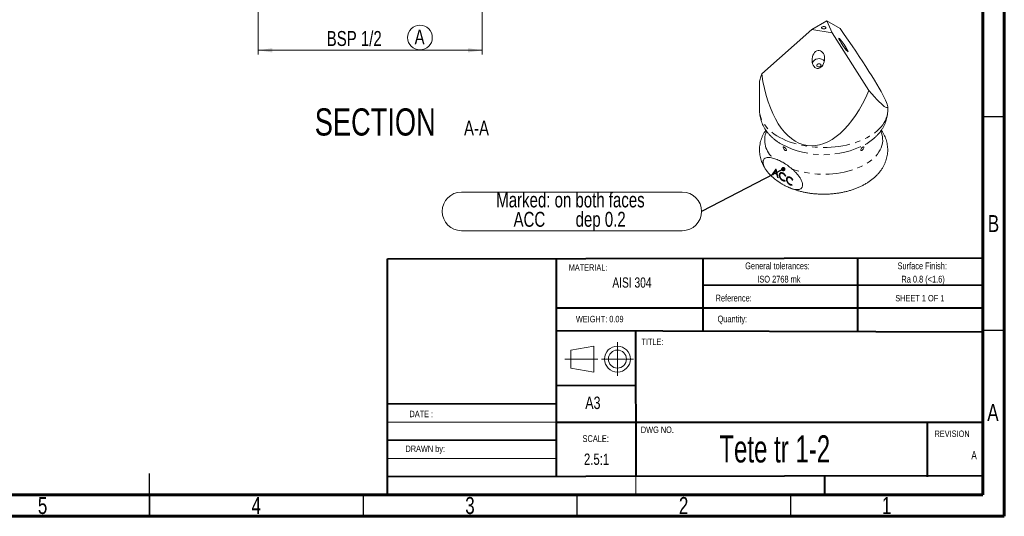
# Model space of a CAD drawing. Header units: millimetres. Extents: x 15 to 415, y 5 to 292.
# Tile 3 of 4: x 185 to 415, y 5 to 121. Entities that reach past the tile are written whole.
import ezdxf

# ---------------------------------------------------------------- set-up
doc = ezdxf.new("R2010")
doc.units = ezdxf.units.MM
doc.header["$PDSIZE"] = -1
doc.linetypes.add('CENTERX2', pattern=[20.32, 12.7, -2.54, 2.54, -2.54])
doc.linetypes.add('PHANTOM', pattern=[12.7, 6.35, -1.27, 1.27, -1.27, 1.27, -1.27])
doc.styles.add('SLDTEXTSTYLE0', font='TXT', dxfattribs={"width": 0.75})
doc.styles.add('SLDTEXTSTYLE1', font='TXT', dxfattribs={"width": 0.6875})
doc.styles.add('SLDTEXTSTYLE2', font='TXT', dxfattribs={"width": 0.662197})
doc.dimstyles.new('SLDDIMSTYLE10', dxfattribs={"dimtxt": 0.18, "dimasz": 1.016, "dimexe": 0, "dimexo": 0.0625, "dimgap": 0, "dimtad": 0, "dimtih": 1, "dimtoh": 1, "dimdec": 0, "dimrnd": 1e-09, "dimzin": 0, "dimdsep": 46, "dimtxsty": 'Standard', "dimblk1": 'DOT', "dimblk2": 'DOT', "dimsah": 1, "dimcen": 0.09, "dimadec": 0, "dimazin": 0, "dimtfac": 1.016, "dimtdec": 0, "dimtofl": 0, "dimtmove": 0, "dimatfit": 3, "dimldrblk": 'DOT', "dimfxl": 0, "dimfrac": 2, "dimtolj": 1, "dimtzin": 0, "dimarcsym": 0})
doc.dimstyles.new('SLDDIMSTYLE9', dxfattribs={"dimtxt": 3.5, "dimasz": 3.302, "dimexe": 0, "dimexo": 0.0625, "dimgap": 0.875, "dimtad": 1, "dimdec": 6, "dimlfac": 0.4, "dimrnd": 1e-09, "dimzin": 12, "dimdsep": 46, "dimtxsty": 'SLDTEXTSTYLE0', "dimsah": 1, "dimcen": 0.09, "dimadec": 0, "dimazin": 3, "dimtfac": 1, "dimtofl": 0, "dimtmove": 0, "dimatfit": 3, "dimfxl": 0, "dimfrac": 2, "dimtolj": 1, "dimtzin": 12, "dimarcsym": 0})

# ---------------------------------------------------------------- blocks, each defined once
blk = doc.blocks.new('SW_NOTE_1')
at = {"color": 0, "linetype": 'Continuous', "lineweight": 0, "attachment_point": 2, "style": 'SLDTEXTSTYLE0'}
for s, insert, char_height in [('SCALE:', (3.4, 2.05), 1.587), ('2.5:1', (3.6, -2.23), 2.646)]:
    blk.add_mtext(s, dxfattribs=dict(at, insert=insert, char_height=char_height))
blk = doc.blocks.new('SW_NOTE_2')
at = {"color": 0, "linetype": 'Continuous', "lineweight": 0, "char_height": 1.5875, "attachment_point": 2, "style": 'SLDTEXTSTYLE0'}
for s, insert in [('Surface Finish:', (7.07, 2.05)), ('Ra 0.8 (<1.6)', (7.26, -1.07))]:
    blk.add_mtext(s, dxfattribs=dict(at, insert=insert))
blk = doc.blocks.new('SW_NOTE_3')
at = {"color": 0, "linetype": 'Continuous', "lineweight": 0, "char_height": 1.5875, "attachment_point": 2, "style": 'SLDTEXTSTYLE0'}
for s, insert in [('General tolerances:', (10.1, 2.05)), ('ISO 2768 mk', (10.44, -1.07))]:
    blk.add_mtext(s, dxfattribs=dict(at, insert=insert))
blk = doc.blocks.new('_D_16')
at = {"color": 7, "linetype": 'Continuous', "lineweight": 0}
for p, q in [((240.42, 128.98), (240.42, 112.98)), ((292.81, 128.98), (292.81, 112.98)), ((292.81, 113.98), (240.42, 113.98))]:
    blk.add_line(p, q, dxfattribs=at)
for points in [[(240.42, 113.98), (243.72, 113.47), (243.72, 114.48)], [(292.81, 113.98), (289.51, 114.48), (289.51, 113.47)]]:
    blk.add_solid(points, dxfattribs=at)
at = {"color": 7, "linetype": 'Continuous', "lineweight": 0, "insert": (256.44, 118.49), "char_height": 3.5, "attachment_point": 1, "style": 'SLDTEXTSTYLE0'}
blk.add_mtext('BSP 1/2', dxfattribs=at)
blk = doc.blocks.new('SW_NOTE_6')
at = {"color": 0, "linetype": 'Continuous', "lineweight": 0, "attachment_point": 2, "style": 'SLDTEXTSTYLE0'}
for s, insert, char_height in [('SECTION', (17.36, 8.19), 6.35), ('A-A', (41.06, 5.35), 3.5)]:
    blk.add_mtext(s, dxfattribs=dict(at, insert=insert, char_height=char_height))
blk = doc.blocks.new('SW_NOTE_7')
at = {"color": 0, "linetype": 'Continuous', "lineweight": 0}
blk.add_circle((1.68, 2.63), 2.89, dxfattribs=at)
at = {"color": 0, "linetype": 'Continuous', "lineweight": 0, "insert": (1.59, 4.51), "char_height": 3.5, "attachment_point": 2, "style": 'SLDTEXTSTYLE0'}
blk.add_mtext('A', dxfattribs=at)
blk = doc.blocks.new('SW_NOTE_10')
at = {"color": 0, "linetype": 'Continuous', "lineweight": 0}
for p, q in [((-56.18, 4.51), (-4.51, 4.51)), ((-4.51, -4.51), (-56.18, -4.51))]:
    blk.add_line(p, q, dxfattribs=at)
for centre, start, end in [((-56.18, 0), 90, 270), ((-4.51, 0), 270, 90)]:
    blk.add_arc(centre, 4.51, start, end, dxfattribs=at)
at = {"color": 0, "linetype": 'Continuous', "lineweight": 0, "char_height": 3.5, "attachment_point": 2, "style": 'SLDTEXTSTYLE0'}
for s, insert in [('Marked: on both faces', (-30.68, 4.44)), ('dep 0.2', (-23.62, -0.09)), ('ACC', (-40.29, -0.1))]:
    blk.add_mtext(s, dxfattribs=dict(at, insert=insert))
blk = doc.blocks.new('_DOT')
at = {"color": 0, "linetype": 'ByBlock', "lineweight": -2}
blk.add_line((-0.5, 0), (-1, 0), dxfattribs=at)
at = {"color": 0, "linetype": 'ByBlock', "const_width": 0.5}
blk.add_lwpolyline([(-0.25, 0, 1), (0.25, 0, 1)], format="xyb", close=True, dxfattribs=at)

msp = doc.modelspace()

# ---------------------------------------------------------------- linework, layer by layer
at = {"color": 7, "linetype": 'Continuous', "lineweight": 60}
for p, q in [((415, 292), (415, 5)), ((410, 287), (410, 10)), ((410, 10), (20, 10)), ((415, 5), (15, 5))]:
    msp.add_line(p, q, dxfattribs=at)
at = {"color": 7, "linetype": 'Continuous', "lineweight": 15}
for p, q in [((373.4634023, 120.8642184), (369.9278685, 118.8231981)), ((374.7574977, 118.0761328), (373.4634023, 120.8642184)), ((373.4634023, 120.8642184), (376.5985417, 119.0529477)), ((358.2273692, 108.4474956), (369.9278685, 118.8231981)), ((369.9278685, 118.8231981), (374.7574977, 118.0761328)), ((374.7574977, 118.0761328), (383.3228576, 104.5656306)), ((357.716256, 106.2950546), (357.716256, 99.9136919)), ((387.7162563, 99.9136919), (387.7162563, 100.8043772)), ((363.0115064, 91.9172747), (362.8773047, 91.9946512)), ((382.5376817, 91.9844249), (382.4577507, 91.9382506)), ((359.3601171, 85.8440064), (359.5093044, 85.6466225)), ((360.6901901, 84.9634962), (361.5605723, 86.1893798)), ((360.8316119, 85.0451372), (361.6041322, 86.1331883)), ((361.132427, 85.2843132), (360.8424996, 84.8755698)), ((361.2667694, 85.3618674), (361.132427, 85.2843132)), ((361.7911351, 84.9040491), (361.132427, 85.2843132)), ((361.5488792, 85.8717192), (361.2103807, 85.3944193)), ((361.2103807, 85.3944193), (361.7455622, 85.0854655)), ((361.6543266, 85.9325928), (361.5488792, 85.8717192)), ((361.7455622, 85.0854655), (361.5488792, 85.8717192)), ((361.5605723, 86.1893798), (361.5950517, 86.1694752)), ((361.5950517, 86.1694752), (362.100551, 84.1493122)), ((362.8481871, 85.2662736), (362.6714107, 85.1642227)), ((360.8316119, 85.0451372), (360.6901901, 84.9634962)), ((360.8424996, 84.8755698), (360.6901901, 84.9634962)), ((360.9246708, 84.9914154), (360.8316119, 85.0451372)), ((361.851061, 85.1463687), (361.7455622, 85.0854655)), ((361.8842956, 85.0135507), (361.7526421, 85.0895527)), ((361.8964785, 84.9648625), (361.7911351, 84.9040491)), ((361.9599347, 84.2304882), (361.7911351, 84.9040491)), ((362.0650542, 84.2911725), (361.9599347, 84.2304882)), ((362.100551, 84.1493122), (361.9599347, 84.2304882)), ((362.4866271, 84.8687187), (362.3452053, 84.7870777)), ((362.4952131, 84.8070267), (362.4866271, 84.8687187)), ((362.7018675, 84.0512965), (362.6036516, 83.9945976)), ((363.2487736, 83.6054228), (363.1073518, 83.5237818)), ((363.2487736, 83.6054228), (363.1888211, 83.650343)), ((363.3654042, 85.1999635), (363.2239824, 85.1183224)), ((363.6245441, 83.5797453), (363.7075947, 83.3950432)), ((363.8611033, 84.6286498), (363.7711568, 84.5365461)), ((364.1752223, 83.8939135), (364.0338006, 83.8122724)), ((364.1838083, 83.8322214), (364.1752223, 83.8939135)), ((364.3904627, 83.0764913), (364.2922468, 83.0197924)), ((364.5367823, 84.2914683), (364.3600059, 84.1894175)), ((365.0539994, 84.2251582), (364.9125777, 84.1435172)), ((365.5496984, 83.6538445), (365.4597519, 83.5617409)), ((364.9373687, 82.6306176), (364.795947, 82.5489766)), ((364.9373687, 82.6306176), (364.8774162, 82.6755378)), ((365.3131392, 82.6049401), (365.3961899, 82.4202379))]:
    msp.add_line(p, q, dxfattribs=at)
at = {"color": 7, "linetype": 'Continuous', "lineweight": 30}
for p, q in [((410, 98.5), (415, 98.5)), ((410, 48.5), (415, 48.5)), ((215, 5), (215, 15)), ((215, 10), (215, 5)), ((265, 10), (265, 5)), ((315, 10), (315, 5)), ((365, 10), (365, 5))]:
    msp.add_line(p, q, dxfattribs=at)
at = {"color": 7, "linetype": 'Continuous', "lineweight": 40}
for p, q in [((270.6583549, 65.2052449), (409.9081122, 65.4367258)), ((270.6583549, 10), (270.6583549, 65.2052449)), ((310.1692937, 65.2674459), (310.1692937, 14.2698236)), ((344.5415345, 48.2618225), (344.5131646, 65.328017)), ((380.7367746, 48.1703448), (380.7081526, 65.3881855)), ((409.9187097, 59.0617346), (344.5237621, 58.9530258)), ((409.9790083, 53.7062512), (310.1692937, 53.7062512)), ((409.9355122, 48.0965497), (310.1692937, 48.3486928)), ((328.7364842, 48.3017672), (328.7930038, 14.3018142)), ((328.7578182, 35.5729759), (310.1692937, 35.5422709)), ((310.1692937, 31.2705015), (270.6583549, 31.2388663)), ((295, 31.25), (295, 31.258356)), ((310.1692937, 27.0202272), (409.7666795, 27.0202272)), ((397, 14.25), (397, 27)), ((310.1692937, 22.7914052), (270.6583549, 22.7273395)), ((409.9928087, 14.4571331), (270.6583549, 14.2269766)), ((373, 10), (373, 14.25))]:
    msp.add_line(p, q, dxfattribs=at)
at = {"color": 7, "linetype": 'Continuous', "lineweight": 0}
for p, q in [((328.7364842, 48.3017672), (328.8000688, 10.0518201)), ((313.5847867, 43.8868054), (318.9356006, 44.7915078)), ((313.5847867, 43.8868054), (313.5847867, 39.6429531)), ((318.9356006, 44.7915078), (318.9356006, 38.7382507)), ((313.5847867, 39.6429531), (318.9356006, 38.7382507)), ((310.1692937, 27.0202272), (270.6583549, 27.0202272)), ((270.6583549, 18.4986307), (310.1692937, 18.4986307)), ((270.6583549, 14.2269766), (409.9928087, 14.4571331))]:
    msp.add_line(p, q, dxfattribs=at)
at = {"color": 7, "linetype": 'CENTERX2', "lineweight": 0}
for p, q in [((324.4687583, 37.8419055), (324.4687583, 45.687853)), ((319.8943985, 41.7648792), (312.1308112, 41.7648792)), ((320.7070026, 41.7648792), (328.2305139, 41.7648792))]:
    msp.add_line(p, q, dxfattribs=at)
at = {"color": 7, "linetype": 'Continuous', "lineweight": 15, "flags": 128}
for points in [[(373.0698096, 119.4586185), (373.1694101, 119.3765026), (373.2143535, 119.2796734), (373.1992191, 119.1798099), (373.1258322, 119.0889571), (373.0030444, 119.0180732), (372.8456657, 118.9757079), (372.6726783, 118.966971), (372.504947, 118.9929163), (372.3627028, 119.0504144), (372.2631023, 119.1325303), (372.2181588, 119.2293595), (372.2332932, 119.329223), (372.3066801, 119.4200757), (372.4294679, 119.4909596), (372.5868466, 119.533325), (372.759834, 119.5420619), (372.9275653, 119.5161166), (373.0698096, 119.4586185)], [(378.4186176, 113.6501357), (378.4146233, 113.7063389), (378.3657753, 113.8675875)], [(371.2733196, 110.1789307), (371.1706468, 110.2812673), (371.1218981, 110.4063718), (371.1329527, 110.5391567), (371.2024778, 110.6636039), (371.3220875, 110.7647035), (371.477355, 110.8302626), (371.6495529, 110.8523718), (371.8179116, 110.8283686), (371.9621244, 110.7611442), (372.0647973, 110.6588076), (372.1135463, 110.5337018), (372.1024915, 110.4009184), (372.0329663, 110.2764712), (371.9133567, 110.1753715), (371.7580892, 110.1098124), (371.5858913, 110.0877017), (371.4175328, 110.1117065), (371.2733196, 110.1789307)]]:
    msp.add_lwpolyline(points, dxfattribs=at)
at = {"color": 1, "linetype": 'PHANTOM', "lineweight": 0, "flags": 128}
for points in [[(387.7162563, 99.9136919), (387.7121747, 99.7117001), (387.6614134, 99.1738905), (387.5528319, 98.6389435), (387.3868517, 98.1089281), (387.1641129, 97.5858948), (386.8854781, 97.0718678), (386.5520254, 96.5688349), (386.1650452, 96.0787425), (385.7260341, 95.6034869), (385.2366909, 95.1449066), (384.698908, 94.704776), (384.1147666, 94.2847977), (383.4865273, 93.886596), (382.8166193, 93.5117125), (382.1076347, 93.161597), (381.362317, 92.8376038), (380.5835494, 92.5409868), (379.7743452, 92.2728932), (378.9378343, 92.0343603), (378.077253, 91.8263113), (377.1959314, 91.6495503), (376.2972789, 91.5047619), (375.384772, 91.3925062), (374.4619404, 91.3132172), (373.5323555, 91.2672019), (372.5996141, 91.254638), (371.6673238, 91.2755743), (370.7390902, 91.3299299), (369.8185069, 91.4174943), (368.9091346, 91.537929), (368.0144914, 91.6907679), (367.1380381, 91.8754195), (366.2831657, 92.0911696), (365.453182, 92.3371837), (364.6512977, 92.6125099), (363.880615, 92.9160829), (363.1441156, 93.2467281), (362.4446486, 93.6031663), (361.7849209, 93.984019), (361.1674848, 94.3878127), (360.5947285, 94.8129848), (360.0688677, 95.2578904), (359.591937, 95.7208084), (359.1657819, 96.1999478), (358.7920513, 96.6934551), (358.4721907, 97.1994208), (358.2074373, 97.7158874), (357.9988157, 98.2408568), (357.8471332, 98.7722983), (357.7529764, 99.3081561), (357.7167097, 99.8463558), (357.716256, 99.9136919)], [(386.0728845, 95.0525669), (386.1576102, 94.8606679), (386.3425509, 94.3450513), (386.4682078, 93.8235178), (386.5340346, 93.2983362), (386.5397448, 92.7717925), (386.4853141, 92.2461764), (386.3709783, 91.7237758), (386.1972358, 91.2068622), (385.9648417, 90.6976856), (385.6748072, 90.1984606), (385.3283944, 89.7113599), (384.9271103, 89.2385019), (384.4727012, 88.7819439), (383.9671432, 88.3436729), (383.4126368, 87.9255949), (382.8115936, 87.5295295), (382.1666291, 87.1571995), (381.4805493, 86.8102246), (380.7563386, 86.4901149), (379.9971488, 86.1982624), (379.2062814, 85.9359377), (378.3871785, 85.7042813), (377.5434039, 85.5043014), (376.6786273, 85.3368681), (375.7966119, 85.2027098), (374.9011942, 85.1024104), (373.9962718, 85.0364057), (373.0857793, 85.0049836), (372.17368, 85.00828), (371.2639403, 85.046281), (370.36052, 85.1188212), (369.4673489, 85.2255852), (368.5883125, 85.3661084), (367.7272349, 85.5397792), (366.887863, 85.745842), (366.073849, 85.9834011), (365.2887332, 86.2514217)]]:
    msp.add_lwpolyline(points, dxfattribs=at)
at = {"color": 7, "linetype": 'Continuous', "lineweight": 0}
for radius in [3.0266286, 2.1219262]:
    msp.add_circle((324.4687583, 41.7648792), radius, dxfattribs=at)
at = {"color": 7, "linetype": 'Continuous', "lineweight": 15}
for centre, radius, start, end in [((376.9676815, 113.0168527), 1.6365866, 31.320354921, 65.192219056), ((371.6393461, 110.4081501), 1.6360936, 39.701116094, 160.788955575)]:
    msp.add_arc(centre, radius, start, end, dxfattribs=at)
at = {"color": 1, "linetype": 'PHANTOM', "lineweight": 0}
for centre, radius, start, end in [((364.2440992, 92.9502726), 5.3177038, 156.722273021, 233.108801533), ((372.7142708, 110.8009488), 21.2305625, 242.805102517, 297.318502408)]:
    msp.add_arc(centre, radius, start, end, dxfattribs=at)
at = {"color": 7, "linetype": 'Continuous', "lineweight": 15}
for major_axis, ratio, start_param, end_param in [((-14.9237345, 20.7064242), 0.0729569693, 2.457077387, 4.5514724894), ((14.6471773, 16.0152916), 0.2019459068, 2.6624718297, 2.9242712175), ((3.6663928, 29.6086672), 0.49124192, 2.0795235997, 4.1739187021)]:
    msp.add_ellipse((372.7162562, 121.2958678), major_axis=major_axis, ratio=ratio, start_param=start_param, end_param=end_param, dxfattribs=at)
for centre, major_axis, ratio in [((377.3478056, 115.230867), (-1.0860349, 1.5778514), 0.0915990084), ((371.4752362, 111.8407049), (0.2297297, 2.0974378), 0.6944958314)]:
    msp.add_ellipse(centre, major_axis=major_axis, ratio=ratio, dxfattribs=at)
for points, knots in [([(357.7203456, 99.9135147), (357.7219631, 99.7438269), (357.7255842, 99.3639672), (357.7931526, 98.7770602), (357.9104532, 98.1568687), (358.0792088, 97.5462468), (358.2967027, 96.9467366), (358.56288, 96.3597145), (358.8772048, 95.7864406), (359.2394842, 95.2281336), (359.6495596, 94.686091), (360.1072097, 94.1617595), (360.6120293, 93.6569166), (361.1628425, 93.1733113), (361.7589513, 92.7140708), (362.3766751, 92.2902496), (362.8115226, 92.0361672), (363.0204773, 91.9140745)], [0, 0, 0, 0, 0.05146812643, 0.11521551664, 0.17894955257, 0.24289121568, 0.30725870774, 0.3722650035, 0.43811115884, 0.50497771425, 0.57301159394, 0.64231054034, 0.7129067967, 0.78475486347, 0.85772909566, 0.93163543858, 1, 1, 1, 1]), ([(382.4495361, 91.9401533), (382.5655947, 92.0053277), (382.9189318, 92.2037493), (383.4723434, 92.5716239), (384.1073865, 93.0408874), (384.6977089, 93.5425707), (385.2415907, 94.0717839), (385.7350568, 94.6259982), (386.1756829, 95.2016172), (386.5617411, 95.7951762), (386.8923305, 96.4032744), (387.1672567, 97.0227269), (387.3864557, 97.6505537), (387.5512649, 98.2839507), (387.6590908, 98.920258), (387.7133423, 99.4650242), (387.7107512, 99.796634), (387.7098217, 99.9155932)], [0, 0, 0, 0, 0.0375923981, 0.1144490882, 0.1910708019, 0.2671784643, 0.3424731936, 0.4166789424, 0.4895844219, 0.5610702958, 0.6311150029, 0.6997821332, 0.767199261, 0.8335363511, 0.8989884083, 0.9637638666, 1, 1, 1, 1]), ([(359.2072831, 95.2924094), (359.1760898, 95.2497425), (359.0062973, 95.0174962), (358.7458066, 94.5718294), (358.4326055, 93.9610774), (358.178835, 93.3377453), (357.979486, 92.7076907), (357.8352594, 92.072895), (357.7451616, 91.436178), (357.7085139, 90.799985), (357.7244808, 90.1667659), (357.7921859, 89.538947), (357.9107241, 88.9187729), (358.0790942, 88.308113), (358.2968902, 87.7087402), (358.5622356, 87.1211978), (358.8796415, 86.5499075), (359.1264441, 86.1514775), (359.2786512, 85.9516183), (359.296048, 85.9287751)], [0, 0, 0, 0, 0.0157231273, 0.0855846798, 0.1540414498, 0.221181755, 0.2871487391, 0.352120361, 0.4162945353, 0.4798794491, 0.5430880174, 0.6061144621, 0.6691277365, 0.7323462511, 0.7959858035, 0.8602569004, 0.9253583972, 0.9914687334, 1, 1, 1, 1]), ([(364.5683747, 81.9078001), (364.8129069, 81.8062567), (365.3126828, 81.598722), (366.0990247, 81.3267241), (366.9154635, 81.0818491), (367.7501005, 80.8715767), (368.5993189, 80.6950643), (369.4605774, 80.5525418), (370.3311891, 80.4439166), (371.2086002, 80.3691721), (372.0902851, 80.3282789), (372.9737514, 80.3212208), (373.8564729, 80.3479986), (374.7359259, 80.4086158), (375.6096045, 80.50309), (376.475069, 80.6314638), (377.3298987, 80.7938173), (378.1716626, 80.9902661), (378.9978932, 81.2209702), (379.8060492, 81.4861229), (380.5934644, 81.78593), (381.3572783, 82.1205665), (382.0943633, 82.4900996), (382.8010981, 82.8942817), (383.4734461, 83.3323917), (384.1070935, 83.8030823), (384.6977863, 84.3043867), (385.2415705, 84.8336995), (385.7350619, 85.3878883), (386.1756822, 85.9635139), (386.561739, 86.5570709), (386.8923393, 87.1651694), (387.1672246, 87.7846218), (387.3865726, 88.4124486), (387.5508385, 89.0458464), (387.6606527, 89.6821502), (387.7167454, 90.3188182), (387.7199169, 90.9534342), (387.671017, 91.5835163), (387.570943, 92.2067442), (387.4207061, 92.8210813), (387.2208406, 93.4247137), (386.973038, 94.016857), (386.6738007, 94.5937525), (386.4226474, 95.0205479), (386.2587708, 95.2463786), (386.2246211, 95.2934388)], [0, 0, 0, 0, 0.02323921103, 0.04749639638, 0.07169481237, 0.09582489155, 0.11988596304, 0.14388370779, 0.16782799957, 0.19173151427, 0.21560864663, 0.23947497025, 0.26334665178, 0.28723590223, 0.3111582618, 0.33513039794, 0.35916844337, 0.38328762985, 0.40750130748, 0.4318197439, 0.45624818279, 0.48078422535, 0.50541440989, 0.53011026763, 0.55480819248, 0.5794306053, 0.603887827, 0.62808381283, 0.65192985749, 0.67535805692, 0.69833006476, 0.72083895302, 0.74290515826, 0.76456967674, 0.78588712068, 0.80692016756, 0.82773577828, 0.84840304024, 0.86899205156, 0.88955208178, 0.91015307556, 0.93086588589, 0.95176005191, 0.97290209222, 0.99435314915, 1, 1, 1, 1]), ([(363.5213935, 90.7835659), (363.4368154, 90.8972462), (363.3729071, 91.0192893), (363.2870374, 91.2304764), (363.2670153, 91.3163364), (363.2911195, 91.3863718), (363.3080539, 91.3990849), (363.3620699, 91.4023382), (363.3984649, 91.392611), (363.5295478, 91.3337298), (363.6467637, 91.254474), (363.8554296, 91.0641154), (363.9411604, 90.9556658), (364.0287222, 90.7608029), (364.0333045, 90.6719603), (363.9710254, 90.550848), (363.9017681, 90.5162504), (363.7612647, 90.558767), (363.709711, 90.5891052), (363.6109245, 90.6734064), (363.5636826, 90.7267258), (363.5213935, 90.7835659)], [0, 0, 0, 0, 0.125, 0.125, 0.25, 0.25, 0.3125, 0.3125, 0.375, 0.375, 0.5, 0.5, 0.625, 0.625, 0.75, 0.75, 0.875, 0.875, 0.9375, 0.9375, 1, 1, 1, 1]), ([(381.6923561, 90.5743856), (381.642195, 90.5458662), (381.5949314, 90.5333617), (381.5149387, 90.5358218), (381.4820994, 90.5503728), (381.4101992, 90.6200549), (381.3971596, 90.6987617), (381.4489581, 90.8839371), (381.5150775, 90.9889011), (381.6574163, 91.1394248), (381.71034, 91.1870585), (381.8191604, 91.2728076), (381.873691, 91.3098521), (382.0219851, 91.3951237), (382.0977412, 91.4156649), (382.1657806, 91.362457), (382.1598558, 91.2905609), (382.0971134, 91.099604), (382.040605, 90.9793487), (381.9291582, 90.805658), (381.8865275, 90.747805), (381.7934764, 90.6464333), (381.7425172, 90.6029049), (381.6923561, 90.5743856)], [0, 0, 0, 0, 0.0625, 0.0625, 0.125, 0.125, 0.25, 0.25, 0.375, 0.375, 0.4375, 0.4375, 0.5, 0.5, 0.625, 0.625, 0.75, 0.75, 0.875, 0.875, 0.9375, 0.9375, 1, 1, 1, 1]), ([(361.0518958, 88.697296), (360.870148, 88.7567477), (360.6892112, 88.8077835), (360.3294875, 88.8875436), (360.1501783, 88.9161943), (359.804628, 88.9416059), (359.6372723, 88.9388323), (359.3177855, 88.8897998), (359.1655273, 88.8430516), (358.8975695, 88.6898277), (358.7794577, 88.5812083), (358.6513245, 88.363161), (358.6161043, 88.2798888), (358.566438, 88.0968744), (358.5517517, 87.9975131), (358.5404174, 87.6740993), (358.5785932, 87.4319977), (358.7277405, 86.9417229), (358.8375839, 86.6941878), (359.0927179, 86.2256176), (359.2398307, 86.0001619), (359.553506, 85.5734245), (359.7184513, 85.3739434), (360.0596264, 84.9943115), (360.236616, 84.8136352), (360.5961949, 84.4703516), (360.7776256, 84.308759), (361.3256336, 83.8467337), (361.6958538, 83.5686065), (362.2562047, 83.1821566), (362.443878, 83.0585952), (362.8206838, 82.8211876), (363.0103947, 82.7070457), (363.572033, 82.3843035), (363.9440115, 82.1903681), (364.6824245, 81.8505867), (365.0488913, 81.70446), (365.7737036, 81.4826521), (366.1364367, 81.4059523), (366.6441737, 81.3891832), (366.8077844, 81.3998293), (367.1187217, 81.468041), (367.2638504, 81.5253542), (367.4529389, 81.6594642), (367.511614, 81.7128107), (367.6140948, 81.8361234), (367.6583767, 81.9062659), (367.7663404, 82.147038), (367.8017782, 82.3464559), (367.787065, 82.6826458), (367.7714156, 82.7987797), (367.720073, 83.0386409), (367.6842505, 83.1619433), (367.5542498, 83.5272865), (367.4356815, 83.7707045), (367.1685193, 84.2291688), (367.0165148, 84.4505651), (366.6986699, 84.8652587), (366.5322666, 85.0598623), (366.1887757, 85.4308693), (366.0107221, 85.6079851), (365.651878, 85.9427342), (365.4709009, 86.1006845), (365.2887335, 86.2514216)], [0, 0, 0, 0, 0.03125, 0.03125, 0.0625, 0.0625, 0.09375, 0.09375, 0.125, 0.125, 0.15625, 0.15625, 0.171875, 0.171875, 0.1875, 0.1875, 0.21875, 0.21875, 0.25, 0.25, 0.28125, 0.28125, 0.3125, 0.3125, 0.34375, 0.34375, 0.375, 0.375, 0.4375, 0.4375, 0.46875, 0.46875, 0.5, 0.5, 0.5625, 0.5625, 0.625, 0.625, 0.6875, 0.6875, 0.71875, 0.71875, 0.75, 0.75, 0.765625, 0.765625, 0.78125, 0.78125, 0.8125, 0.8125, 0.828125, 0.828125, 0.84375, 0.84375, 0.875, 0.875, 0.90625, 0.90625, 0.9375, 0.9375, 0.96875, 0.96875, 1, 1, 1, 1]), ([(365.2887335, 86.2514216), (364.9387856, 86.540991), (364.5872494, 86.8212222), (364.0546324, 87.2103366), (363.8762045, 87.3348156), (363.6069233, 87.5118969), (363.5168906, 87.5693234), (363.3362462, 87.6807717), (363.2443085, 87.7355513), (362.7977211, 87.9922969), (362.4446058, 88.1646835), (361.7445606, 88.4603096), (361.3975451, 88.5842303), (361.0518958, 88.697296)], [0, 0, 0, 0, 0.25, 0.25, 0.375, 0.375, 0.4375, 0.4375, 0.5, 0.5, 0.75, 0.75, 1, 1, 1, 1]), ([(362.3452056, 84.7870778), (362.3453552, 84.8040777), (362.3456526, 84.8378837), (362.3487502, 84.88659), (362.3537787, 84.9332699), (362.3610807, 84.9775438), (362.3699741, 85.0199529), (362.3811009, 85.0599894), (362.394342, 85.0978713), (362.4096725, 85.1335663), (362.4266896, 85.1675308), (362.4460164, 85.1988857), (362.4669103, 85.228652), (362.4904357, 85.2554111), (362.5157145, 85.2804631), (362.5428408, 85.3035921), (362.5724965, 85.3237794), (362.6033859, 85.3425802), (362.6360356, 85.3585897), (362.6698085, 85.3719763), (362.704735, 85.3822642), (362.7403865, 85.3902866), (362.7772343, 85.3948002), (362.8149305, 85.3967786), (362.8536666, 85.3958886), (362.8933866, 85.3922627), (362.9340707, 85.3859283), (362.9757754, 85.3762377), (363.0184772, 85.3641256), (363.062086, 85.3493079), (363.106706, 85.3316038), (363.1523491, 85.3106098), (363.1989522, 85.2873858), (363.2303734, 85.2695756), (363.2461695, 85.2606222)], [0, 0, 0, 0, 0.0319388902, 0.0635135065, 0.0945842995, 0.1252311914, 0.1554905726, 0.1854841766, 0.2153003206, 0.2452294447, 0.2750674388, 0.3049833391, 0.3349575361, 0.3652968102, 0.3958493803, 0.4269852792, 0.4584506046, 0.4904906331, 0.5225524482, 0.5544044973, 0.5858194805, 0.6170002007, 0.6480829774, 0.678785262, 0.7096659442, 0.7408018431, 0.7717886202, 0.8031182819, 0.8347253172, 0.8668842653, 0.8991998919, 0.9321764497, 0.965903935, 1, 1, 1, 1]), ([(362.4866271, 84.8687187), (362.4939484, 84.9636878), (362.5085861, 85.1535622), (362.5924676, 85.320709), (362.6707029, 85.3645563), (362.6875148, 85.3739786)], [0, 0, 0, 0, 0.4399761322, 0.8796570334, 1, 1, 1, 1]), ([(363.3063477, 85.2194761), (363.2181647, 85.2589234), (363.0384572, 85.3393127), (362.9044152, 85.2761476), (362.8361479, 85.2439778)], [0, 0, 0, 0, 0.49070290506, 1, 1, 1, 1]), ([(363.2461695, 85.2606222), (363.274785, 85.2434359), (363.3308067, 85.2097895), (363.4128894, 85.1502586), (363.4910416, 85.0856734), (363.5533574, 85.0262603), (363.6017353, 84.975463), (363.6383121, 84.934807), (363.6747999, 84.8905858), (363.711797, 84.8440004), (363.7489378, 84.794528), (363.7862762, 84.7419071), (363.8238787, 84.6864724), (363.8485836, 84.6480977), (363.8611035, 84.62865)], [0, 0, 0, 0, 0.1268900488, 0.2484179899, 0.3664248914, 0.4811096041, 0.538575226, 0.5982753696, 0.659770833, 0.7231829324, 0.7888472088, 0.8565163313, 0.9272848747, 1, 1, 1, 1]), ([(362.6036518, 83.9945978), (362.5931757, 84.010808), (362.5724123, 84.0429362), (362.5429675, 84.091805), (362.5156031, 84.1408671), (362.4904115, 84.1902142), (362.4669627, 84.2395226), (362.4460613, 84.2889373), (362.4265462, 84.3383284), (362.4097972, 84.3878057), (362.3941482, 84.4375387), (362.381139, 84.4872314), (362.3699258, 84.5371365), (362.3610514, 84.5870531), (362.3537822, 84.6372081), (362.3487301, 84.6874009), (362.345648, 84.7376028), (362.345354, 84.7704827), (362.3452056, 84.7870778)], [0, 0, 0, 0, 0.06446489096, 0.12776847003, 0.19006373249, 0.25156893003, 0.31279220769, 0.37300916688, 0.43294369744, 0.49339041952, 0.55349862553, 0.61457682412, 0.67597013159, 0.73834367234, 0.80199142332, 0.86653883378, 0.93263957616, 1, 1, 1, 1]), ([(363.2239827, 85.1183225), (363.2073833, 85.1275693), (363.1744231, 85.14593), (363.1254239, 85.1689659), (363.0773719, 85.1876359), (363.0301089, 85.2024053), (362.9836398, 85.2132952), (362.9378943, 85.2203614), (362.8931401, 85.2227654), (362.8493913, 85.2215594), (362.8070988, 85.2167245), (362.7673193, 85.2073585), (362.729546, 85.1947792), (362.6941846, 85.1782818), (362.6614611, 85.1573681), (362.6307355, 85.133382), (362.6028833, 85.1047916), (362.5771347, 85.0731492), (362.5541391, 85.038226), (362.5342663, 85.0002764), (362.5174183, 84.9596967), (362.5036448, 84.9163912), (362.4927947, 84.8705012), (362.4849411, 84.8219645), (362.4804031, 84.7705338), (362.479819, 84.734537), (362.4795257, 84.7164609)], [0, 0, 0, 0, 0.04328370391, 0.0859454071, 0.12819271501, 0.17017308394, 0.21231172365, 0.25453008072, 0.29710890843, 0.34035885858, 0.3832682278, 0.42556534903, 0.46712371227, 0.50863873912, 0.54974598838, 0.59099180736, 0.63222774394, 0.67394516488, 0.71558761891, 0.75639884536, 0.79691020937, 0.83730319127, 0.87750738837, 0.91795498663, 0.95880031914, 1, 1, 1, 1]), ([(362.4795257, 84.7164609), (362.4797397, 84.7001694), (362.4801622, 84.6679968), (362.4840102, 84.6186417), (362.4894155, 84.5696413), (362.4980638, 84.5203407), (362.5083912, 84.4711124), (362.5216724, 84.4217804), (362.5369813, 84.3725252), (362.5546139, 84.3235032), (362.5748772, 84.2749234), (362.596521, 84.2268283), (362.6210486, 84.1799124), (362.6472759, 84.1336521), (362.6756394, 84.0881865), (362.7064931, 84.0438996), (362.7388145, 83.9998922), (362.7736784, 83.9577201), (362.8097603, 83.9161102), (362.8477313, 83.8771862), (362.8866913, 83.8395999), (362.927105, 83.8042973), (362.9686866, 83.7703706), (363.0117011, 83.7392881), (363.055813, 83.7093803), (363.0856563, 83.6916624), (363.100756, 83.6826976)], [0, 0, 0, 0, 0.0437620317, 0.086421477, 0.128091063, 0.169031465, 0.2092901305, 0.2495196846, 0.2891132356, 0.3286673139, 0.3681138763, 0.40730593, 0.4463144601, 0.4852026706, 0.5248258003, 0.5647581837, 0.6053152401, 0.6468628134, 0.6889253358, 0.731281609, 0.7740656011, 0.817339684, 0.8616438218, 0.9067180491, 0.9528022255, 1, 1, 1, 1]), ([(363.1073521, 83.523782), (363.0821445, 83.5387953), (363.032812, 83.5681771), (362.9607167, 83.6189214), (362.8921365, 83.6718531), (362.8272427, 83.7294304), (362.7656295, 83.7898673), (362.7079573, 83.8547767), (362.6533212, 83.9223299), (362.620188, 83.970538), (362.6036518, 83.9945978)], [0, 0, 0, 0, 0.1406171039, 0.2751949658, 0.4042979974, 0.5283510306, 0.6497170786, 0.7679807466, 0.8842028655, 1, 1, 1, 1]), ([(363.100756, 83.6826976), (363.1239655, 83.6698957), (363.1702257, 83.6443793), (363.2389109, 83.6143746), (363.3063928, 83.5909723), (363.372631, 83.5747464), (363.4377558, 83.5651163), (363.5015602, 83.5629839), (363.5644257, 83.5668996), (363.6043644, 83.5754335), (363.6245443, 83.5797455)], [0, 0, 0, 0, 0.1241691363, 0.2474888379, 0.3696796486, 0.4920669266, 0.6159420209, 0.7410748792, 0.8691726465, 1, 1, 1, 1]), ([(363.7075949, 83.3950434), (363.6931638, 83.3929863), (363.66494, 83.3889632), (363.6226454, 83.3856209), (363.5822836, 83.3831471), (363.5433811, 83.3826471), (363.506054, 83.383683), (363.4700552, 83.386946), (363.435866, 83.3911955), (363.3917102, 83.3998762), (363.3349622, 83.4163735), (363.2635401, 83.4433913), (363.1870514, 83.479268), (363.1344512, 83.5086465), (363.1073521, 83.523782)], [0, 0, 0, 0, 0.0797656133, 0.1560031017, 0.2281810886, 0.2961171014, 0.3609217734, 0.4220523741, 0.479342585, 0.5331608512, 0.6400483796, 0.7532750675, 0.8728899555, 1, 1, 1, 1]), ([(363.7711571, 84.5365462), (363.7510764, 84.5693312), (363.7116869, 84.6336411), (363.6482473, 84.7245359), (363.5827262, 84.8083253), (363.5150289, 84.88494), (363.4452729, 84.9546592), (363.3734107, 85.0167625), (363.2993933, 85.0724878), (363.249308, 85.1029297), (363.2239827, 85.1183225)], [0, 0, 0, 0, 0.1339387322, 0.2627297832, 0.3881958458, 0.511066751, 0.6320772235, 0.7533917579, 0.8753041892, 1, 1, 1, 1]), ([(363.6754185, 83.4666032), (363.626664, 83.4691965), (363.4921361, 83.4763521), (363.3435258, 83.5551697), (363.2487736, 83.6054228)], [0, 0, 0, 0, 0.3624117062, 1, 1, 1, 1]), ([(364.0338008, 83.8122726), (364.0339503, 83.8292725), (364.0342478, 83.8630785), (364.0373454, 83.9117847), (364.0423739, 83.9584646), (364.0496759, 84.0027386), (364.0585692, 84.0451476), (364.069696, 84.0851842), (364.0829371, 84.1230661), (364.0982676, 84.1587611), (364.1152847, 84.1927255), (364.1346116, 84.2240804), (364.1555055, 84.2538467), (364.1790309, 84.2806059), (364.2043096, 84.3056578), (364.2314359, 84.3287868), (364.2610917, 84.3489742), (364.2919811, 84.367775), (364.3246308, 84.3837845), (364.3584037, 84.397171), (364.3933301, 84.4074589), (364.4289817, 84.4154813), (364.4658294, 84.419995), (364.5035257, 84.4219734), (364.5422618, 84.4210833), (364.5819818, 84.4174575), (364.6226658, 84.4111231), (364.6643706, 84.4014324), (364.7070724, 84.3893204), (364.7506812, 84.3745026), (364.7953011, 84.3567986), (364.8409443, 84.3358046), (364.8875473, 84.3125805), (364.9189686, 84.2947704), (364.9347646, 84.2858169)], [0, 0, 0, 0, 0.0319388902, 0.0635135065, 0.0945842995, 0.1252311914, 0.1554905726, 0.1854841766, 0.2153003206, 0.2452294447, 0.2750674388, 0.3049833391, 0.3349575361, 0.3652968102, 0.3958493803, 0.4269852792, 0.4584506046, 0.4904906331, 0.5225524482, 0.5544044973, 0.5858194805, 0.6170002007, 0.6480829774, 0.678785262, 0.7096659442, 0.7408018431, 0.7717886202, 0.8031182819, 0.8347253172, 0.8668842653, 0.8991998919, 0.9321764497, 0.965903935, 1, 1, 1, 1]), ([(364.292247, 83.0197926), (364.2817709, 83.0360027), (364.2610075, 83.0681309), (364.2315627, 83.1169998), (364.2041982, 83.1660619), (364.1790067, 83.215409), (364.1555579, 83.2647174), (364.1346565, 83.314132), (364.1151413, 83.3635232), (364.0983924, 83.4130005), (364.0827434, 83.4627334), (364.0697342, 83.5124262), (364.058521, 83.5623313), (364.0496466, 83.6122479), (364.0423774, 83.6624028), (364.0373252, 83.7125957), (364.0342432, 83.7627976), (364.0339492, 83.7956775), (364.0338008, 83.8122726)], [0, 0, 0, 0, 0.06446489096, 0.12776847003, 0.19006373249, 0.25156893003, 0.31279220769, 0.37300916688, 0.43294369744, 0.49339041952, 0.55349862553, 0.61457682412, 0.67597013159, 0.73834367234, 0.80199142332, 0.86653883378, 0.93263957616, 1, 1, 1, 1]), ([(364.9125778, 84.1435172), (364.8959785, 84.152764), (364.8630183, 84.1711248), (364.8140191, 84.1941607), (364.7659671, 84.2128306), (364.718704, 84.2276001), (364.6722349, 84.2384899), (364.6264895, 84.2455562), (364.5817353, 84.2479601), (364.5379865, 84.2467541), (364.495694, 84.2419193), (364.4559144, 84.2325533), (364.4181411, 84.219974), (364.3827798, 84.2034765), (364.3500563, 84.1825629), (364.3193306, 84.1585767), (364.2914785, 84.1299863), (364.2657299, 84.0983439), (364.2427343, 84.0634208), (364.2228615, 84.0254712), (364.2060135, 83.9848915), (364.19224, 83.9415859), (364.1813898, 83.895696), (364.1735363, 83.8471593), (364.1689983, 83.7957286), (364.1684142, 83.7597318), (364.1681208, 83.7416557)], [0, 0, 0, 0, 0.04328370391, 0.0859454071, 0.12819271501, 0.17017308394, 0.21231172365, 0.25453008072, 0.29710890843, 0.34035885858, 0.3832682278, 0.42556534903, 0.46712371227, 0.50863873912, 0.54974598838, 0.59099180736, 0.63222774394, 0.67394516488, 0.71558761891, 0.75639884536, 0.79691020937, 0.83730319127, 0.87750738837, 0.91795498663, 0.95880031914, 1, 1, 1, 1]), ([(364.1681208, 83.7416557), (364.1683348, 83.7253641), (364.1687574, 83.6931915), (364.1726054, 83.6438364), (364.1780106, 83.5948361), (364.186659, 83.5455354), (364.1969864, 83.4963072), (364.2102675, 83.4469752), (364.2255765, 83.39772), (364.2432091, 83.3486979), (364.2634724, 83.3001182), (364.2851161, 83.252023), (364.3096437, 83.2051071), (364.3358711, 83.1588469), (364.3642346, 83.1133813), (364.3950882, 83.0690943), (364.4274097, 83.0250869), (364.4622736, 82.9829148), (364.4983555, 82.9413049), (364.5363265, 82.9023809), (364.5752865, 82.8647947), (364.6157002, 82.8294921), (364.6572817, 82.7955654), (364.7002963, 82.7644829), (364.7444082, 82.7345751), (364.7742514, 82.7168571), (364.7893512, 82.7078924)], [0, 0, 0, 0, 0.0437620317, 0.086421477, 0.128091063, 0.169031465, 0.2092901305, 0.2495196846, 0.2891132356, 0.3286673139, 0.3681138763, 0.40730593, 0.4463144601, 0.4852026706, 0.5248258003, 0.5647581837, 0.6053152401, 0.6468628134, 0.6889253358, 0.731281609, 0.7740656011, 0.817339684, 0.8616438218, 0.9067180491, 0.9528022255, 1, 1, 1, 1]), ([(364.1752223, 83.8939135), (364.1825436, 83.9888826), (364.1971812, 84.1787571), (364.2810628, 84.3459038), (364.3592981, 84.3897511), (364.37611, 84.3991734)], [0, 0, 0, 0, 0.4399761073, 0.8796570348, 1, 1, 1, 1]), ([(364.7959472, 82.5489767), (364.7707397, 82.56399), (364.7214072, 82.5933719), (364.6493119, 82.6441161), (364.5807317, 82.6970478), (364.5158378, 82.7546251), (364.4542246, 82.815062), (364.3965525, 82.8799714), (364.3419164, 82.9475247), (364.3087832, 82.9957327), (364.292247, 83.0197926)], [0, 0, 0, 0, 0.1406171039, 0.2751949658, 0.4042979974, 0.5283510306, 0.6497170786, 0.7679807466, 0.8842028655, 1, 1, 1, 1]), ([(364.9949428, 84.2446709), (364.9067599, 84.2841182), (364.7270524, 84.3645075), (364.5930103, 84.3013424), (364.5247431, 84.2691726)], [0, 0, 0, 0, 0.490702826, 1, 1, 1, 1]), ([(365.4597522, 83.561741), (365.4396716, 83.5945259), (365.400282, 83.6588358), (365.3368424, 83.7497307), (365.2713213, 83.83352), (365.2036241, 83.9101347), (365.1338681, 83.979854), (365.0620059, 84.0419572), (364.9879885, 84.0976826), (364.9379032, 84.1281245), (364.9125778, 84.1435172)], [0, 0, 0, 0, 0.1339387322, 0.2627297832, 0.3881958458, 0.511066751, 0.6320772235, 0.7533917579, 0.8753041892, 1, 1, 1, 1]), ([(364.9347646, 84.2858169), (364.9633801, 84.2686306), (365.0194019, 84.2349843), (365.1014846, 84.1754534), (365.1796368, 84.1108681), (365.2419526, 84.0514551), (365.2903305, 84.0006578), (365.3269073, 83.9600017), (365.363395, 83.9157806), (365.4003922, 83.8691951), (365.437533, 83.8197228), (365.4748714, 83.7671019), (365.5124739, 83.7116672), (365.5371787, 83.6732924), (365.5496987, 83.6538447)], [0, 0, 0, 0, 0.1268900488, 0.2484179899, 0.3664248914, 0.4811096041, 0.538575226, 0.5982753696, 0.659770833, 0.7231829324, 0.7888472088, 0.8565163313, 0.9272848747, 1, 1, 1, 1]), ([(364.7893512, 82.7078924), (364.8125607, 82.6950904), (364.8588209, 82.669574), (364.927506, 82.6395694), (364.9949879, 82.616167), (365.0612261, 82.5999412), (365.126351, 82.590311), (365.1901554, 82.5881786), (365.2530209, 82.5920944), (365.2929596, 82.6006283), (365.3131395, 82.6049402)], [0, 0, 0, 0, 0.1241691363, 0.2474888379, 0.3696796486, 0.4920669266, 0.6159420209, 0.7410748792, 0.8691726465, 1, 1, 1, 1]), ([(365.3961901, 82.4202381), (365.381759, 82.4181811), (365.3535352, 82.414158), (365.3112406, 82.4108157), (365.2708788, 82.4083419), (365.2319762, 82.4078418), (365.1946492, 82.4088778), (365.1586503, 82.4121407), (365.1244612, 82.4163903), (365.0803054, 82.425071), (365.0235573, 82.4415682), (364.9521353, 82.468586), (364.8756466, 82.5044628), (364.8230463, 82.5338412), (364.7959472, 82.5489767)], [0, 0, 0, 0, 0.0797656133, 0.1560031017, 0.2281810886, 0.2961171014, 0.3609217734, 0.4220523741, 0.479342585, 0.5331608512, 0.6400483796, 0.7532750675, 0.8728899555, 1, 1, 1, 1]), ([(365.3640137, 82.491798), (365.3152592, 82.4943912), (365.1807313, 82.5015468), (365.032121, 82.5803644), (364.9373687, 82.6306176)], [0, 0, 0, 0, 0.3624116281, 1, 1, 1, 1])]:
    msp.add_open_spline(points, degree=3, knots=knots, dxfattribs=at)
at = {"color": 7, "linetype": 'Continuous', "lineweight": 0}
msp.add_point((324.4687583, 41.7648792), dxfattribs=at)
msp.add_point((324.4687583, 41.7648792), dxfattribs=at)

# ---------------------------------------------------------------- block references
for name, p in [('SW_NOTE_7', (276.5851838, 114.3300887)), ('SW_NOTE_6', (250.4374646, 92.2073762)), ('SW_NOTE_10', (344.1618497, 76.300578)), ('SW_NOTE_2', (388.7308855, 62.3192266)), ('SW_NOTE_3', (351.8140955, 62.3192264)), ('SW_NOTE_1', (315.9919813, 21.9066116))]:
    msp.add_blockref(name, p, dxfattribs=at)

# ---------------------------------------------------------------- texts
for s, insert, char_height, attachment_point, style in [('B', (412.4706018, 75.4457083), 3.96875, 2, 'SLDTEXTSTYLE0'), ('MATERIAL:', (313.071375, 63.919272), 1.5, 1, 'SLDTEXTSTYLE0'), ('AISI 304', (327.8691581, 60.8600838), 2.38125, 2, 'SLDTEXTSTYLE0'), ('Reference:', (351.679185, 56.8312188), 1.5875, 2, 'SLDTEXTSTYLE0'), ('SHEET 1 OF 1', (389.4854737, 56.7691893), 1.5, 1, 'SLDTEXTSTYLE1'), ('WEIGHT: 0.09', (314.7537194, 51.8774759), 1.4986, 1, 'SLDTEXTSTYLE0'), ('Quantity:', (351.3625754, 51.9409213), 1.5875, 2, 'SLDTEXTSTYLE0'), ('TITLE:', (330.0901606, 46.5761792), 1.5, 1, 'SLDTEXTSTYLE0'), ('A3', (316.9465027, 32.9948099), 2.91041667, 1, 'SLDTEXTSTYLE0'), ('A', (412.3396881, 31.2535118), 3.96875, 2, 'SLDTEXTSTYLE0'), ('DATE :', (275.8227525, 29.6809731), 1.5, 1, 'SLDTEXTSTYLE0'), ('DWG NO.', (329.9530022, 25.9860563), 1.5, 1, 'SLDTEXTSTYLE0'), ('Tete tr 1-2', (361.2807672, 23.9396055), 6.35, 2, 'SLDTEXTSTYLE2'), ('REVISION', (398.6745697, 25.0598066), 1.5, 1, 'SLDTEXTSTYLE0'), ('DRAWN by:', (274.876061, 21.5536707), 1.5, 1, 'SLDTEXTSTYLE0'), ('A', (407.9282345, 20.2456288), 1.905, 2, 'SLDTEXTSTYLE0'), ('5', (189.9600369, 9.5035118), 3.96875, 2, 'SLDTEXTSTYLE0'), ('4', (239.9600369, 9.5035118), 3.96875, 2, 'SLDTEXTSTYLE0'), ('3', (289.9600369, 9.5035118), 3.96875, 2, 'SLDTEXTSTYLE0'), ('2', (339.9600369, 9.5035118), 3.96875, 2, 'SLDTEXTSTYLE0'), ('1', (387.4600369, 9.5035118), 3.96875, 2, 'SLDTEXTSTYLE0')]:
    msp.add_mtext(s, dxfattribs=dict(at, insert=insert, char_height=char_height, attachment_point=attachment_point, style=style))

# ---------------------------------------------------------------- dimensions: what is measured, and where the dimension line sits
dim = msp.add_linear_dim(base=(240.4201631, 113.9756283), p1=(292.8076631, 129.9756283), p2=(240.4201631, 129.9756283), dimstyle='SLDDIMSTYLE9', dxfattribs=at)
dim.commit()
dim.dimension.update_dxf_attribs({"geometry": '_D_16', "text_midpoint": (264.5791553, 113.9756283), "dimtype": 160})

# ---------------------------------------------------------------- leaders
msp.add_leader([(363.2840855, 86.1879448), (344.1618497, 76.300578)], dimstyle='SLDDIMSTYLE10', dxfattribs=at)

doc.saveas('drawing.dxf')
